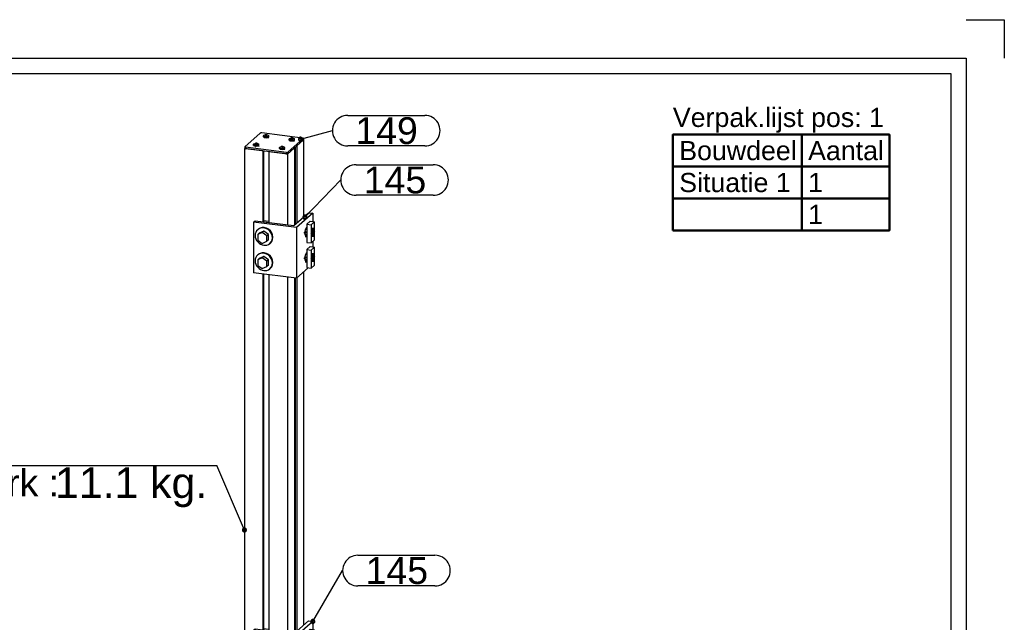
# Model space of a CAD drawing. Header units: millimetres. Extents: x -11 to 409, y -459 to -162.
# Tile 23 of 23: x 280 to 409, y -241 to -162. Entities that reach past the tile are written whole.
import ezdxf
from ezdxf.enums import TextEntityAlignment as Align

# ---------------------------------------------------------------- set-up
doc = ezdxf.new("R2010")
doc.units = ezdxf.units.MM
doc.linetypes.add('STRICHPUNKT2', pattern=[18.5, 10, -4, 0.5, -4])
doc.layers.get('0').update_dxf_attribs({"linetype": 'CONTINUOUS'})
for name, color, linetype in [('DIM49', 4, 'CONTINUOUS'), ('LE_RED', 1, 'CONTINUOUS'), ('TXT_ALL', 7, 'CONTINUOUS'), ('TXT_DIM49', 2, 'CONTINUOUS'), ('TXT_YELLOW', 2, 'CONTINUOUS')]:
    doc.layers.add(name, color=color, linetype=linetype)
doc.layers.add('LE_ALL', color=7, linetype='CONTINUOUS', lineweight=50)
doc.styles.add('ARIAL', font='arial.ttf')

# ---------------------------------------------------------------- blocks, each defined once
blk = doc.blocks.new('VERPAK-P1_00006', base_point=(365.25, -189.74))
at = {"layer": 'LE_ALL', "color": 8}
for p, q in [((382.08, -177.24), (382.08, -189.74)), ((365.25, -181.4), (393.53, -181.4)), ((365.25, -185.57), (393.53, -185.57))]:
    blk.add_line(p, q, dxfattribs=at)
blk.add_lwpolyline([(365.25, -189.74), (393.53, -189.74), (393.53, -177.24), (365.25, -177.24)], close=True, dxfattribs=at)
at = {"layer": 'TXT_YELLOW', "style": 'ARIAL'}
blk.add_text('Verpak.lijst pos: 1', height=2.5, dxfattribs=at).set_placement((365.25, -176.24))
for s, p in [('Bouwdeel', (366.08, -179.32)), ('Aantal', (382.91, -179.32)), ('Situatie 1', (366.08, -183.49)), ('1', (382.91, -183.49)), ('1', (382.91, -187.65))]:
    blk.add_text(s, height=2.5, dxfattribs=at).set_placement(p, align=Align.MIDDLE_LEFT)
blk = doc.blocks.new('DINA3_00002', base_point=(401.53, -452.24))
for p, q in [((403.53, -167.24), (403.53, -454.24)), ((-4.47, -169.24), (401.53, -169.24)), ((401.53, -169.24), (401.53, -452.24))]:
    blk.add_line(p, q)
for points in [[(403.53, -162.24), (408.53, -162.24), (408.53, -167.24)], [(-6.47, -454.24), (-6.47, -167.24), (403.53, -167.24)]]:
    blk.add_lwpolyline(points)
blk.add_blockref('VERPAK-P1_00006', (365.25, -189.74))
blk = doc.blocks.new('_ZBL0002_00001')
blk.add_blockref('DINA3_00002', (401.53, -452.24))
blk = doc.blocks.new('SHAPE_00983', base_point=(309.3, -258.18))
at = {"layer": 'DIM49', "color": 3}
for p, q in [((291.89, -248.66), (301.95, -248.66)), ((309.3, -258.18), (303.95, -250.66)), ((301.95, -252.66), (291.89, -252.66)), ((309.56, -258.14), (309.04, -258.14)), ((309.41, -257.94), (309.19, -257.94))]:
    blk.add_line(p, q, dxfattribs=at)
blk.add_lwpolyline([(309.5, -258.35), (309.54, -258.29), (309.56, -258.22), (309.56, -258.15), (309.54, -258.09), (309.51, -258.03), (309.47, -257.98), (309.41, -257.94), (309.34, -257.92), (309.27, -257.92), (309.21, -257.93), (309.15, -257.96), (309.1, -258.01), (309.06, -258.07), (309.04, -258.14), (309.04, -258.2), (309.05, -258.27), (309.08, -258.33), (309.13, -258.38), (309.19, -258.42), (309.25, -258.44), (309.32, -258.44), (309.39, -258.43), (309.45, -258.39), (309.5, -258.34), (309.09, -258.34)], dxfattribs=at)
for centre, start_param, end_param in [((291.89, -250.66), 1.570796, 4.712389), ((301.95, -250.66), 4.712389, 7.853982)]:
    blk.add_ellipse(centre, major_axis=(2, 0), ratio=1, start_param=start_param, end_param=end_param, dxfattribs=at)
at = {"layer": 'TXT_ALL', "style": 'ARIAL'}
blk.add_text('101', height=3.5, dxfattribs=at).set_placement((292.89, -250.66), align=Align.MIDDLE_LEFT)
blk = doc.blocks.new('Profiel 60x60_00033', base_point=(312.23, -312.94))
for p, q in [((316.12, -178.7), (316.12, -188.79)), ((317.03, -177.9), (317.03, -187.99)), ((309.3, -179.07), (309.3, -314.17)), ((311.71, -179.37), (311.71, -188.61)), ((311.78, -179.38), (311.78, -188.61)), ((312.5, -179.47), (312.5, -188.71)), ((314.91, -179.77), (314.91, -189.01)), ((315.82, -178.97), (315.82, -189.05)), ((315.93, -178.87), (315.93, -188.95)), ((311.71, -195.42), (311.71, -241.87)), ((311.78, -195.43), (311.78, -241.88)), ((317.03, -195.15), (317.03, -241.26)), ((312.5, -195.52), (312.5, -241.97)), ((314.91, -195.82), (314.91, -242.28)), ((315.82, -195.94), (315.82, -242.32)), ((315.93, -195.95), (315.93, -242.22)), ((316.12, -195.95), (316.12, -242.06)), ((311.71, -248.69), (311.71, -295.14)), ((311.78, -248.7), (311.78, -295.15)), ((312.5, -248.79), (312.5, -295.24)), ((314.91, -249.09), (314.91, -295.55)), ((315.82, -249.21), (315.82, -295.59)), ((315.93, -249.22), (315.93, -295.49)), ((316.12, -249.22), (316.12, -295.33)), ((317.03, -248.42), (317.03, -294.52)), ((311.71, -301.96), (311.71, -314.47)), ((311.78, -301.97), (311.78, -314.41)), ((312.5, -302.06), (312.5, -314.57)), ((317.03, -301.69), (317.03, -303.58)), ((314.91, -302.36), (314.91, -305.45)), ((315.82, -302.47), (315.82, -304.65)), ((315.93, -302.49), (315.93, -304.55)), ((316.12, -302.49), (316.12, -304.38)), ((311.71, -314.47), (309.3, -314.17)), ((311.78, -314.41), (311.71, -314.47)), ((312.5, -314.18), (311.78, -314.09)), ((313.14, -314.65), (312.5, -314.57))]:
    blk.add_line(p, q)
for points in [[(316.99, -177.9), (317.03, -177.9), (316.12, -178.7)], [(311.71, -179.37), (309.3, -179.07), (309.34, -179.03)], [(315.82, -178.97), (314.91, -179.77), (312.5, -179.47)]]:
    blk.add_lwpolyline(points)
for centre, start_param, end_param in [((312.49, -313.24), 3.141593, 5.520887), ((312.56, -313.17), 3.275624, 5.331132), ((312.49, -313.24), 2.333095, 3.141593)]:
    blk.add_ellipse(centre, major_axis=(0.265, -0.3), ratio=0.881917, start_param=start_param, end_param=end_param)
blk.add_blockref('SHAPE_00983', (309.3, -258.18))
blk = doc.blocks.new('Profiel 60x60_00032')
blk.add_blockref('Profiel 60x60_00033', (312.23, -312.94))
blk = doc.blocks.new('SHAPE_00995', base_point=(316.61, -177.84))
at = {"layer": 'DIM49', "color": 3}
for p, q in [((322.78, -174.72), (332.85, -174.72)), ((316.61, -177.84), (320.78, -176.72)), ((316.87, -177.81), (316.35, -177.81)), ((316.41, -178.01), (316.82, -178.01)), ((316.72, -177.61), (316.5, -177.61)), ((332.85, -178.72), (322.78, -178.72))]:
    blk.add_line(p, q, dxfattribs=at)
blk.add_lwpolyline([(316.38, -177.97), (316.43, -178.03), (316.48, -178.07), (316.54, -178.1), (316.61, -178.11), (316.68, -178.1), (316.74, -178.07), (316.8, -178.03), (316.84, -177.97), (316.87, -177.91), (316.88, -177.84), (316.87, -177.77), (316.84, -177.71), (316.8, -177.66), (316.74, -177.61), (316.68, -177.59), (316.61, -177.58), (316.54, -177.59), (316.48, -177.61), (316.43, -177.66), (316.38, -177.71), (316.36, -177.77), (316.35, -177.84), (316.36, -177.91)], close=True, dxfattribs=at)
for centre, start_param, end_param in [((322.78, -176.72), 1.570796, 4.712389), ((332.85, -176.72), 4.712389, 7.853982)]:
    blk.add_ellipse(centre, major_axis=(2, 0), ratio=1, start_param=start_param, end_param=end_param, dxfattribs=at)
at = {"layer": 'TXT_ALL', "style": 'ARIAL'}
blk.add_text('149', height=3.5, dxfattribs=at).set_placement((323.78, -176.72), align=Align.MIDDLE_LEFT)
blk = doc.blocks.new('1110 Cover 60 x 60_00104', base_point=(314.96, -179.54))
for p, q in [((309.35, -178.83), (311.37, -177.05)), ((316.89, -177.7), (311.56, -177.02)), ((309.34, -178.85), (309.34, -179.04)), ((314.77, -179.57), (309.44, -178.89)), ((309.44, -178.89), (309.44, -179.08)), ((314.77, -179.75), (309.44, -179.08)), ((314.77, -179.57), (314.77, -179.75)), ((314.96, -179.54), (314.96, -179.73))]:
    blk.add_line(p, q)
for points in [[(314.96, -179.54), (316.98, -177.76), (316.98, -177.95), (314.96, -179.73)], [(316.99, -177.74), (316.99, -177.93)]]:
    blk.add_lwpolyline(points)
for centre, start_param, end_param in [((311.51, -177.07), 1.209429, 2.780226), ((316.84, -177.74), 0, 1.209429), ((316.84, -177.74), 5.921818, 6.283185), ((316.84, -177.93), 5.921818, 6.283185), ((309.49, -178.85), 2.780226, 3.141593), ((309.49, -178.85), 3.141593, 4.351022), ((309.49, -179.04), 3.141593, 4.351022), ((314.82, -179.52), 4.351022, 5.921818), ((314.82, -179.71), 4.351022, 5.921818)]:
    blk.add_ellipse(centre, major_axis=(0.15, 0), ratio=0.333333, start_param=start_param, end_param=end_param)
blk.add_blockref('SHAPE_00995', (316.61, -177.84))
blk = doc.blocks.new('_00106', base_point=(315.36, -178.05))
at = {"layer": 'LE_ALL', "color": 1, "linetype": 'STRICHPUNKT2'}
for p, q in [((311.17, -178.68), (311.2, -178.69)), ((311.99, -177.63), (311.99, -177.64)), ((312.45, -177.56), (312.47, -177.57)), ((315.36, -178.05), (315.35, -178.06)), ((315.81, -177.99), (315.84, -177.99)), ((310.72, -178.75), (310.71, -178.76)), ((314.09, -179.18), (314.08, -179.18)), ((314.54, -179.11), (314.56, -179.11))]:
    blk.add_line(p, q, dxfattribs=at)
blk = doc.blocks.new('_00105')
blk.add_blockref('_00106', (315.36, -178.05))
blk = doc.blocks.new('1110 Cover 60 x 60_00103')
for name, p in [('1110 Cover 60 x 60_00104', (314.96, -179.54)), ('_00105', (0, 0))]:
    blk.add_blockref(name, p)
blk = doc.blocks.new('ISO 14585-ST3.5x9.5-A2-C_00109', base_point=(314.29, -178.8))
for p, q in [((313.86, -179.07), (313.86, -178.93)), ((314.06, -178.86), (314.06, -178.84)), ((314.11, -178.86), (314.11, -178.81)), ((314.14, -178.89), (314.14, -178.8)), ((314.24, -178.87), (314.24, -178.79)), ((314.29, -178.89), (314.29, -178.8)), ((314.32, -178.89), (314.32, -178.86)), ((314.33, -178.89), (314.33, -178.87)), ((314.35, -178.84), (314.35, -178.82)), ((314.56, -179.07), (314.56, -178.93))]:
    blk.add_line(p, q)
blk.add_lwpolyline([(313.91, -178.87, -0.133936), (314.21, -178.79, -0.133936), (314.52, -178.87)], format="xyb")
for points in [[(314.11, -178.81), (314.07, -178.84), (314.06, -178.84), (314.05, -178.85), (314.07, -178.86), (314.1, -178.85), (314.14, -178.89), (314.15, -178.9), (314.18, -178.89), (314.25, -178.87), (314.29, -178.88), (314.32, -178.89), (314.33, -178.87), (314.32, -178.86), (314.35, -178.84), (314.36, -178.84), (314.38, -178.84), (314.35, -178.82), (314.29, -178.8)], [(314.29, -178.8), (314.27, -178.79), (314.24, -178.79), (314.14, -178.8), (314.11, -178.8), (314.1, -178.81)]]:
    blk.add_lwpolyline(points)
for centre, start_param, end_param in [((314.21, -178.93), 2.626877, 3.141593), ((314.21, -178.93), 3.141593, 6.283185), ((314.21, -179.07), 3.141593, 6.283185), ((314.21, -178.93), 0, 0.514716)]:
    blk.add_ellipse(centre, major_axis=(0.35, 0), ratio=0.333333, start_param=start_param, end_param=end_param)
blk = doc.blocks.new('ISO 14585-ST3.5x9.5-A2-C_00108')
blk.add_blockref('ISO 14585-ST3.5x9.5-A2-C_00109', (314.29, -178.8))
blk = doc.blocks.new('ISO 14585-ST3.5x9.5-A2-C_00111', base_point=(315.56, -177.67))
for p, q in [((315.14, -177.95), (315.14, -177.81)), ((315.34, -177.74), (315.34, -177.72)), ((315.38, -177.73), (315.38, -177.69)), ((315.41, -177.77), (315.41, -177.67)), ((315.51, -177.75), (315.51, -177.67)), ((315.56, -177.76), (315.56, -177.68)), ((315.59, -177.77), (315.59, -177.74)), ((315.6, -177.76), (315.6, -177.75)), ((315.63, -177.72), (315.63, -177.7)), ((315.84, -177.95), (315.84, -177.81))]:
    blk.add_line(p, q)
blk.add_lwpolyline([(315.18, -177.75, -0.133936), (315.49, -177.67, -0.133936), (315.79, -177.75)], format="xyb")
for points in [[(315.38, -177.69), (315.35, -177.71), (315.34, -177.72), (315.32, -177.73), (315.34, -177.73), (315.37, -177.73), (315.41, -177.76), (315.43, -177.78), (315.46, -177.77), (315.52, -177.75), (315.56, -177.76), (315.59, -177.77), (315.6, -177.75), (315.59, -177.74), (315.62, -177.72), (315.63, -177.72), (315.65, -177.71), (315.63, -177.7), (315.56, -177.68)], [(315.56, -177.67), (315.54, -177.67), (315.51, -177.67), (315.41, -177.67), (315.38, -177.68), (315.37, -177.68)]]:
    blk.add_lwpolyline(points)
for centre, start_param, end_param in [((315.49, -177.81), 2.626877, 3.141593), ((315.49, -177.81), 3.141593, 6.283185), ((315.49, -177.95), 3.141593, 6.283185), ((315.49, -177.81), 0, 0.514716)]:
    blk.add_ellipse(centre, major_axis=(0.35, 0), ratio=0.333333, start_param=start_param, end_param=end_param)
blk = doc.blocks.new('ISO 14585-ST3.5x9.5-A2-C_00110')
blk.add_blockref('ISO 14585-ST3.5x9.5-A2-C_00111', (315.56, -177.67))
blk = doc.blocks.new('ISO 14585-ST3.5x9.5-A2-C_00113', base_point=(310.92, -178.37))
for p, q in [((310.49, -178.64), (310.49, -178.5)), ((310.7, -178.43), (310.7, -178.42)), ((310.74, -178.43), (310.74, -178.39)), ((310.77, -178.47), (310.77, -178.37)), ((310.87, -178.45), (310.87, -178.37)), ((310.92, -178.46), (310.92, -178.37)), ((310.95, -178.46), (310.95, -178.43)), ((310.96, -178.46), (310.96, -178.45)), ((310.99, -178.42), (310.99, -178.4)), ((311.19, -178.64), (311.19, -178.5))]:
    blk.add_line(p, q)
blk.add_lwpolyline([(310.54, -178.45, -0.133936), (310.84, -178.36, -0.133936), (311.15, -178.45)], format="xyb")
for points in [[(310.74, -178.39), (310.71, -178.41), (310.7, -178.42), (310.68, -178.43), (310.7, -178.43), (310.73, -178.43), (310.77, -178.46), (310.79, -178.47), (310.82, -178.47), (310.88, -178.45), (310.92, -178.46), (310.95, -178.46), (310.96, -178.45), (310.95, -178.43), (310.98, -178.42), (310.99, -178.42), (311.01, -178.41), (310.99, -178.4), (310.92, -178.37)], [(310.92, -178.37), (310.9, -178.37), (310.87, -178.37), (310.77, -178.37), (310.74, -178.38), (310.73, -178.38)]]:
    blk.add_lwpolyline(points)
for centre, start_param, end_param in [((310.84, -178.5), 2.626877, 3.141593), ((310.84, -178.5), 3.141593, 6.283185), ((310.84, -178.64), 3.141593, 6.283185), ((310.84, -178.5), 0, 0.514716)]:
    blk.add_ellipse(centre, major_axis=(0.35, 0), ratio=0.333333, start_param=start_param, end_param=end_param)
blk = doc.blocks.new('ISO 14585-ST3.5x9.5-A2-C_00112')
blk.add_blockref('ISO 14585-ST3.5x9.5-A2-C_00113', (310.92, -178.37))
blk = doc.blocks.new('ISO 14585-ST3.5x9.5-A2-C_00115', base_point=(312.19, -177.25))
for p, q in [((311.77, -177.52), (311.77, -177.38)), ((311.97, -177.31), (311.97, -177.29)), ((312.01, -177.31), (312.01, -177.27)), ((312.04, -177.35), (312.04, -177.25)), ((312.15, -177.33), (312.15, -177.25)), ((312.19, -177.34), (312.19, -177.25)), ((312.22, -177.34), (312.22, -177.31)), ((312.23, -177.34), (312.23, -177.33)), ((312.26, -177.29), (312.26, -177.28)), ((312.47, -177.52), (312.47, -177.38))]:
    blk.add_line(p, q)
blk.add_lwpolyline([(311.81, -177.32, -0.133936), (312.12, -177.24, -0.133936), (312.42, -177.32)], format="xyb")
for points in [[(312.01, -177.27), (311.98, -177.29), (311.97, -177.29), (311.95, -177.31), (311.98, -177.31), (312, -177.31), (312.04, -177.34), (312.06, -177.35), (312.09, -177.34), (312.16, -177.33), (312.19, -177.34), (312.22, -177.34), (312.23, -177.33), (312.22, -177.31), (312.26, -177.29), (312.27, -177.29), (312.28, -177.29), (312.26, -177.28), (312.19, -177.25)], [(312.19, -177.25), (312.18, -177.25), (312.15, -177.25), (312.04, -177.25), (312.01, -177.26), (312, -177.26)]]:
    blk.add_lwpolyline(points)
for centre, start_param, end_param in [((312.12, -177.38), 2.626877, 3.141593), ((312.12, -177.38), 3.141593, 6.283185), ((312.12, -177.38), 0, 0.514716), ((312.12, -177.52), 3.141593, 6.283185)]:
    blk.add_ellipse(centre, major_axis=(0.35, 0), ratio=0.333333, start_param=start_param, end_param=end_param)
blk = doc.blocks.new('ISO 14585-ST3.5x9.5-A2-C_00114')
blk.add_blockref('ISO 14585-ST3.5x9.5-A2-C_00115', (312.19, -177.25))
blk = doc.blocks.new('Montage kapje_00107')
for name in ['ISO 14585-ST3.5x9.5-A2-C_00114', 'ISO 14585-ST3.5x9.5-A2-C_00112', 'ISO 14585-ST3.5x9.5-A2-C_00110', 'ISO 14585-ST3.5x9.5-A2-C_00108']:
    blk.add_blockref(name, (0, 0))
blk = doc.blocks.new('Afdekkapje + montage_00102')
for name in ['1110 Cover 60 x 60_00103', 'Montage kapje_00107']:
    blk.add_blockref(name, (0, 0))
blk = doc.blocks.new('SHAPE_00987', base_point=(317.19, -188.02))
at = {"layer": 'DIM49', "color": 3}
for p, q in [((323.88, -181.16), (333.94, -181.16)), ((317.19, -188.02), (321.88, -183.16)), ((333.94, -185.16), (323.88, -185.16)), ((317.45, -187.98), (316.93, -187.98)), ((317.39, -188.18), (316.98, -188.18)), ((317.3, -187.78), (317.08, -187.78))]:
    blk.add_line(p, q, dxfattribs=at)
blk.add_lwpolyline([(317.06, -188.25), (317.12, -188.28), (317.19, -188.28), (317.26, -188.27), (317.32, -188.25), (317.38, -188.2), (317.42, -188.15), (317.44, -188.08), (317.45, -188.02), (317.44, -187.95), (317.41, -187.88), (317.37, -187.83), (317.31, -187.79), (317.25, -187.76), (317.18, -187.76), (317.11, -187.77), (317.05, -187.79), (317, -187.84), (316.96, -187.89), (316.93, -187.96), (316.92, -188.02), (316.93, -188.09), (316.96, -188.16), (317, -188.21)], close=True, dxfattribs=at)
for centre, start_param, end_param in [((323.88, -183.16), 1.570796, 4.712389), ((333.94, -183.16), 4.712389, 7.853982)]:
    blk.add_ellipse(centre, major_axis=(2, 0), ratio=1, start_param=start_param, end_param=end_param, dxfattribs=at)
at = {"layer": 'TXT_ALL', "style": 'ARIAL'}
blk.add_text('145', height=3.5, dxfattribs=at).set_placement((324.88, -183.16), align=Align.MIDDLE_LEFT)
blk = doc.blocks.new('Hoeklijn 60x60x6_00119', base_point=(317.44, -189.38))
for p, q in [((318.22, -187.5), (316.1, -189.37)), ((310.49, -188.67), (310.49, -195.27)), ((316.1, -189.37), (316.1, -195.97)), ((318.22, -191.18), (318.22, -191.88)), ((316.1, -195.97), (310.49, -195.27)), ((317.63, -194.62), (316.1, -195.97))]:
    blk.add_line(p, q)
blk.add_lwpolyline([(316.1, -189.37), (310.49, -188.67), (310.7, -188.48), (315.75, -189.11), (317.66, -187.43), (318.22, -187.5), (318.22, -188.58)])
for centre, start_param, end_param in [((317.37, -189.9), 3.141593, 6.283185), ((317.37, -189.9), 0, 0.739301), ((317.37, -193.2), 3.141593, 6.283185), ((317.37, -193.2), 0, 0.739301)]:
    blk.add_ellipse(centre, major_axis=(-0.066, -0.521), ratio=0.333333, start_param=start_param, end_param=end_param)
blk.add_blockref('SHAPE_00987', (317.19, -188.02))
blk = doc.blocks.new('_00121', base_point=(317.37, -193.59))
at = {"layer": 'LE_ALL', "color": 1, "linetype": 'STRICHPUNKT2'}
for p, q in [((317.37, -189.9), (317.1, -190.15)), ((317.37, -190.29), (317.37, -190.64)), ((317.37, -193.2), (317.1, -193.45)), ((317.37, -193.59), (317.37, -193.94))]:
    blk.add_line(p, q, dxfattribs=at)
blk = doc.blocks.new('_00120')
blk.add_blockref('_00121', (317.37, -193.59))
blk = doc.blocks.new('Hoeklijn 60x60x6_00118')
for name, p in [('Hoeklijn 60x60x6_00119', (317.44, -189.38)), ('_00120', (0, 0))]:
    blk.add_blockref(name, p)
blk = doc.blocks.new('1011-2 Moerblok M8 SMALL_00124', base_point=(318.18, -190.39))
for p, q in [((317.9, -188.54), (317.44, -188.94)), ((317.44, -188.94), (318, -189.01)), ((317.9, -188.54), (318.46, -188.61)), ((318.46, -188.61), (318, -189.01)), ((318, -189.01), (318, -191.37)), ((318.46, -190.97), (318.46, -188.61)), ((318, -191.37), (318.46, -190.97))]:
    blk.add_line(p, q)
blk.add_lwpolyline([(317.44, -188.94), (317.44, -191.3), (318, -191.37)])
at = {"layer": 'LE_RED'}
for start_param, end_param in [(5.336778, 6.283185), (0, 1.932163), (3.141593, 3.765982), (1.932163, 3.141593)]:
    blk.add_ellipse((318.23, -189.99), major_axis=(-0.05, -0.397), ratio=0.333333, start_param=start_param, end_param=end_param, dxfattribs=at)
blk = doc.blocks.new('DIN 13-M8_00126', base_point=(318.28, -189.65))
for start_param, end_param in [(3.141593, 6.283185), (0, 3.141593)]:
    blk.add_ellipse((318.23, -189.99), major_axis=(-0.043, -0.337), ratio=0.333333, start_param=start_param, end_param=end_param)
at = {"layer": 'LE_RED'}
for start_param, end_param in [(5.336778, 6.283185), (0, 1.932163), (3.141593, 3.765982), (1.932163, 3.141593)]:
    blk.add_ellipse((318.23, -189.99), major_axis=(-0.05, -0.397), ratio=0.333333, start_param=start_param, end_param=end_param, dxfattribs=at)
blk = doc.blocks.new('DIN 13-M8_00125')
blk.add_blockref('DIN 13-M8_00126', (318.28, -189.65))
blk = doc.blocks.new('_00128', base_point=(318.42, -190.01))
at = {"layer": 'LE_ALL', "color": 1, "linetype": 'STRICHPUNKT2'}
for p, q in [((318.23, -189.99), (318.02, -190.18)), ((318.42, -190.01), (318.18, -189.98)), ((318.23, -189.99), (318.23, -189.42)), ((318.23, -189.99), (318.45, -189.8)), ((318.23, -189.99), (318.23, -190.56))]:
    blk.add_line(p, q, dxfattribs=at)
blk = doc.blocks.new('_00127')
blk.add_blockref('_00128', (318.42, -190.01))
blk = doc.blocks.new('1011-2 Moerblok M8 SMALL_00123')
for name, p in [('1011-2 Moerblok M8 SMALL_00124', (318.18, -190.39)), ('_00127', (0, 0)), ('DIN 13-M8_00125', (0, 0))]:
    blk.add_blockref(name, p)
blk = doc.blocks.new('Zeskant tapbout-M8x16 (DIN 933)_00130', base_point=(318.25, -189.66))
blk.add_ellipse((318.18, -189.98), major_axis=(-0.043, -0.337), ratio=0.333333, start_param=0.252233, end_param=2.889359)
blk = doc.blocks.new('GEWINDE_00132', base_point=(317.32, -189.47))
for p, q in [((317.21, -190.26), (317.44, -190.29)), ((317.32, -189.47), (317.44, -189.49))]:
    blk.add_line(p, q)
at = {"layer": 'LE_RED'}
for p, q in [((317.2, -190.2), (317.44, -190.23)), ((317.29, -189.53), (317.44, -189.55))]:
    blk.add_line(p, q, dxfattribs=at)
blk = doc.blocks.new('GEWINDE_00131')
blk.add_blockref('GEWINDE_00132', (317.32, -189.47))
blk = doc.blocks.new('Zeskant tapbout-M8x16 (DIN 933)_00129')
for name, p in [('GEWINDE_00131', (0, 0)), ('Zeskant tapbout-M8x16 (DIN 933)_00130', (318.25, -189.66))]:
    blk.add_blockref(name, p)
blk = doc.blocks.new('Montage scherm_00122')
for name in ['1011-2 Moerblok M8 SMALL_00123', 'Zeskant tapbout-M8x16 (DIN 933)_00129']:
    blk.add_blockref(name, (0, 0))
blk = doc.blocks.new('1011-2 Moerblok M8 SMALL_00135', base_point=(318.18, -193.69))
for p, q in [((317.9, -191.84), (317.44, -192.24)), ((317.44, -192.24), (318, -192.31)), ((317.9, -191.84), (318.46, -191.91)), ((318.46, -191.91), (318, -192.31)), ((318, -192.31), (318, -194.67)), ((318.46, -194.27), (318.46, -191.91)), ((318, -194.67), (318.46, -194.27))]:
    blk.add_line(p, q)
blk.add_lwpolyline([(317.44, -192.24), (317.44, -194.6), (318, -194.67)])
at = {"layer": 'LE_RED'}
for start_param, end_param in [(5.336778, 6.283185), (0, 1.932163), (3.141593, 3.765982), (1.932163, 3.141593)]:
    blk.add_ellipse((318.23, -193.29), major_axis=(-0.05, -0.397), ratio=0.333333, start_param=start_param, end_param=end_param, dxfattribs=at)
blk = doc.blocks.new('DIN 13-M8_00137', base_point=(318.28, -192.95))
for start_param, end_param in [(3.141593, 6.283185), (0, 3.141593)]:
    blk.add_ellipse((318.23, -193.29), major_axis=(-0.043, -0.337), ratio=0.333333, start_param=start_param, end_param=end_param)
at = {"layer": 'LE_RED'}
for start_param, end_param in [(5.336778, 6.283185), (0, 1.932163), (3.141593, 3.765982), (1.932163, 3.141593)]:
    blk.add_ellipse((318.23, -193.29), major_axis=(-0.05, -0.397), ratio=0.333333, start_param=start_param, end_param=end_param, dxfattribs=at)
blk = doc.blocks.new('DIN 13-M8_00136')
blk.add_blockref('DIN 13-M8_00137', (318.28, -192.95))
blk = doc.blocks.new('_00139', base_point=(318.42, -193.31))
at = {"layer": 'LE_ALL', "color": 1, "linetype": 'STRICHPUNKT2'}
for p, q in [((318.23, -193.29), (318.23, -192.72)), ((318.23, -193.29), (318.02, -193.48)), ((318.42, -193.31), (318.18, -193.28)), ((318.23, -193.29), (318.45, -193.1)), ((318.23, -193.29), (318.23, -193.86))]:
    blk.add_line(p, q, dxfattribs=at)
blk = doc.blocks.new('_00138')
blk.add_blockref('_00139', (318.42, -193.31))
blk = doc.blocks.new('1011-2 Moerblok M8 SMALL_00134')
for name, p in [('1011-2 Moerblok M8 SMALL_00135', (318.18, -193.69)), ('_00138', (0, 0)), ('DIN 13-M8_00136', (0, 0))]:
    blk.add_blockref(name, p)
blk = doc.blocks.new('Zeskant tapbout-M8x16 (DIN 933)_00141', base_point=(318.25, -192.96))
blk.add_ellipse((318.18, -193.28), major_axis=(-0.043, -0.337), ratio=0.333333, start_param=0.252233, end_param=2.889359)
blk = doc.blocks.new('GEWINDE_00143', base_point=(317.32, -192.77))
for p, q in [((317.32, -192.77), (317.44, -192.79)), ((317.21, -193.56), (317.44, -193.59))]:
    blk.add_line(p, q)
at = {"layer": 'LE_RED'}
for p, q in [((317.29, -192.83), (317.44, -192.85)), ((317.2, -193.5), (317.44, -193.53))]:
    blk.add_line(p, q, dxfattribs=at)
blk = doc.blocks.new('GEWINDE_00142')
blk.add_blockref('GEWINDE_00143', (317.32, -192.77))
blk = doc.blocks.new('Zeskant tapbout-M8x16 (DIN 933)_00140')
for name, p in [('GEWINDE_00142', (0, 0)), ('Zeskant tapbout-M8x16 (DIN 933)_00141', (318.25, -192.96))]:
    blk.add_blockref(name, p)
blk = doc.blocks.new('Montage scherm_00133')
for name in ['Zeskant tapbout-M8x16 (DIN 933)_00140', '1011-2 Moerblok M8 SMALL_00134']:
    blk.add_blockref(name, (0, 0))
blk = doc.blocks.new('Carrosseriering M8 (ISO 7093 _ DIN 9021)_00146', base_point=(312.69, -194.69))
for p, q in [((311.03, -192.95), (311.1, -192.89)), ((312.62, -194.75), (312.69, -194.69))]:
    blk.add_line(p, q)
for centre, start_param, end_param in [((311.82, -193.85), 0, 3.141593), ((311.89, -193.79), 6.283185, 9.424778), ((311.82, -193.85), 3.141593, 6.283185)]:
    blk.add_ellipse(centre, major_axis=(0.794, -0.9), ratio=0.881917, start_param=start_param, end_param=end_param)
blk = doc.blocks.new('Carrosseriering M8 (ISO 7093 _ DIN 9021)_00145')
blk.add_blockref('Carrosseriering M8 (ISO 7093 _ DIN 9021)_00146', (312.69, -194.69))
blk = doc.blocks.new('Zeskant tapbout-M8x18 (DIN 933)_00148', base_point=(311.21, -193.42))
for p, q in [((311.63, -193.31), (311.03, -193.59)), ((311.21, -193.42), (311.03, -193.59)), ((311.03, -193.59), (311.03, -194.3)), ((311.82, -193.15), (311.21, -193.42)), ((311.82, -193.15), (311.63, -193.31)), ((312.24, -193.74), (311.63, -193.31)), ((312.43, -193.58), (311.82, -193.15)), ((312.43, -193.58), (312.24, -193.74)), ((312.24, -194.45), (312.24, -193.74)), ((312.43, -194.28), (312.43, -193.58)), ((311.03, -194.3), (311.63, -194.73)), ((311.63, -194.73), (312.24, -194.45)), ((312.43, -194.28), (312.24, -194.45))]:
    blk.add_line(p, q)
blk = doc.blocks.new('Zeskant tapbout-M8x18 (DIN 933)_00147')
blk.add_blockref('Zeskant tapbout-M8x18 (DIN 933)_00148', (311.21, -193.42))
blk = doc.blocks.new('Montage baluster_00144')
for name in ['Carrosseriering M8 (ISO 7093 _ DIN 9021)_00145', 'Zeskant tapbout-M8x18 (DIN 933)_00147']:
    blk.add_blockref(name, (0, 0))
blk = doc.blocks.new('1011 Moerblok M8_00151', base_point=(312.5, -188.58))
blk.add_line((312.5, -188.58), (311.78, -188.49))
blk = doc.blocks.new('1011 Moerblok M8_00150')
blk.add_blockref('1011 Moerblok M8_00151', (312.5, -188.58))
blk = doc.blocks.new('Carrosseriering M8 (ISO 7093 _ DIN 9021)_00153', base_point=(312.69, -191.39))
for p, q in [((311.03, -189.65), (311.1, -189.59)), ((312.62, -191.45), (312.69, -191.39))]:
    blk.add_line(p, q)
for centre, start_param, end_param in [((311.82, -190.55), 3.141593, 6.283185), ((311.82, -190.55), 0, 3.141593), ((311.89, -190.49), 6.283185, 9.424778)]:
    blk.add_ellipse(centre, major_axis=(0.794, -0.9), ratio=0.881917, start_param=start_param, end_param=end_param)
blk = doc.blocks.new('Carrosseriering M8 (ISO 7093 _ DIN 9021)_00152')
blk.add_blockref('Carrosseriering M8 (ISO 7093 _ DIN 9021)_00153', (312.69, -191.39))
blk = doc.blocks.new('Zeskant tapbout-M8x18 (DIN 933)_00155', base_point=(311.21, -190.12))
for p, q in [((311.63, -190.01), (311.03, -190.29)), ((311.21, -190.12), (311.03, -190.29)), ((311.03, -190.29), (311.03, -191)), ((311.82, -189.85), (311.21, -190.12)), ((311.82, -189.85), (311.63, -190.01)), ((312.24, -190.44), (311.63, -190.01)), ((312.43, -190.28), (311.82, -189.85)), ((312.43, -190.28), (312.24, -190.44)), ((312.43, -190.99), (312.43, -190.28)), ((311.03, -191), (311.63, -191.43)), ((311.63, -191.43), (312.24, -191.15)), ((312.24, -191.15), (312.24, -190.44)), ((312.43, -190.99), (312.24, -191.15))]:
    blk.add_line(p, q)
blk = doc.blocks.new('Zeskant tapbout-M8x18 (DIN 933)_00154')
blk.add_blockref('Zeskant tapbout-M8x18 (DIN 933)_00155', (311.21, -190.12))
blk = doc.blocks.new('Montage baluster_00149')
for name in ['1011 Moerblok M8_00150', 'Carrosseriering M8 (ISO 7093 _ DIN 9021)_00152', 'Zeskant tapbout-M8x18 (DIN 933)_00154']:
    blk.add_blockref(name, (0, 0))
blk = doc.blocks.new('Bevestigingshoeklijn_00117')
for name in ['Hoeklijn 60x60x6_00118', 'Montage baluster_00149', 'Montage scherm_00122', 'Montage baluster_00144', 'Montage scherm_00133']:
    blk.add_blockref(name, (0, 0))
blk = doc.blocks.new('SHAPE_00993', base_point=(318.22, -240.8))
at = {"layer": 'DIM49', "color": 3}
for p, q in [((324.12, -232.14), (334.18, -232.14)), ((318.22, -240.8), (322.12, -234.14)), ((334.18, -236.14), (324.12, -236.14)), ((318.47, -240.76), (317.96, -240.76)), ((318.42, -240.96), (318.01, -240.96)), ((318.33, -240.56), (318.11, -240.56))]:
    blk.add_line(p, q, dxfattribs=at)
blk.add_lwpolyline([(318.15, -241.05), (318.21, -241.06), (318.28, -241.05), (318.35, -241.02), (318.4, -240.98), (318.44, -240.93), (318.47, -240.87), (318.48, -240.8), (318.47, -240.73), (318.44, -240.67), (318.4, -240.61), (318.35, -240.57), (318.29, -240.54), (318.22, -240.53), (318.15, -240.54), (318.09, -240.57), (318.03, -240.61), (317.99, -240.66), (317.96, -240.73), (317.95, -240.79), (317.96, -240.86), (317.99, -240.93), (318.03, -240.98), (318.08, -241.02)], close=True, dxfattribs=at)
for centre, start_param, end_param in [((324.12, -234.14), 1.570796, 4.712389), ((334.18, -234.14), 4.712389, 7.853982)]:
    blk.add_ellipse(centre, major_axis=(2, 0), ratio=1, start_param=start_param, end_param=end_param, dxfattribs=at)
at = {"layer": 'TXT_ALL', "style": 'ARIAL'}
blk.add_text('145', height=3.5, dxfattribs=at).set_placement((325.12, -234.14), align=Align.MIDDLE_LEFT)
blk = doc.blocks.new('Hoeklijn 60x60x6_00158', base_point=(317.44, -242.65))
for p, q in [((318.22, -240.77), (316.1, -242.64)), ((310.49, -241.93), (310.49, -248.53)), ((316.1, -242.64), (316.1, -249.24)), ((318.22, -244.45), (318.22, -245.15)), ((317.63, -247.89), (316.1, -249.24)), ((316.1, -249.24), (310.49, -248.53))]:
    blk.add_line(p, q)
blk.add_lwpolyline([(316.1, -242.64), (310.49, -241.93), (310.7, -241.75), (315.75, -242.38), (317.66, -240.7), (318.22, -240.77), (318.22, -241.85)])
for centre, start_param, end_param in [((317.37, -243.17), 3.141593, 6.283185), ((317.37, -243.17), 0, 0.739301), ((317.37, -246.47), 3.141593, 6.283185), ((317.37, -246.47), 0, 0.739301)]:
    blk.add_ellipse(centre, major_axis=(-0.066, -0.521), ratio=0.333333, start_param=start_param, end_param=end_param)
blk.add_blockref('SHAPE_00993', (318.22, -240.8))
blk = doc.blocks.new('_00160', base_point=(317.37, -246.85))
at = {"layer": 'LE_ALL', "color": 1, "linetype": 'STRICHPUNKT2'}
for p, q in [((317.37, -243.17), (317.1, -243.41)), ((317.37, -243.55), (317.37, -243.91)), ((317.37, -246.47), (317.1, -246.71)), ((317.37, -246.85), (317.37, -247.21))]:
    blk.add_line(p, q, dxfattribs=at)
blk = doc.blocks.new('_00159')
blk.add_blockref('_00160', (317.37, -246.85))
blk = doc.blocks.new('Hoeklijn 60x60x6_00157')
for name, p in [('Hoeklijn 60x60x6_00158', (317.44, -242.65)), ('_00159', (0, 0))]:
    blk.add_blockref(name, p)
blk = doc.blocks.new('1011-2 Moerblok M8 SMALL_00163', base_point=(318.18, -243.66))
for p, q in [((317.9, -241.81), (317.44, -242.21)), ((317.44, -242.21), (318, -242.28)), ((317.9, -241.81), (318.46, -241.88)), ((318.46, -241.88), (318, -242.28)), ((318, -242.28), (318, -244.64)), ((318.46, -244.24), (318.46, -241.88)), ((318, -244.64), (318.46, -244.24))]:
    blk.add_line(p, q)
blk.add_lwpolyline([(317.44, -242.21), (317.44, -244.57), (318, -244.64)])
at = {"layer": 'LE_RED'}
for start_param, end_param in [(3.141593, 3.765982), (1.932163, 3.141593), (5.336778, 6.283185), (6.283185, 8.215349)]:
    blk.add_ellipse((318.23, -243.26), major_axis=(-0.05, -0.397), ratio=0.333333, start_param=start_param, end_param=end_param, dxfattribs=at)
blk = doc.blocks.new('DIN 13-M8_00165', base_point=(318.28, -242.92))
for start_param, end_param in [(3.141593, 6.283185), (0, 3.141593)]:
    blk.add_ellipse((318.23, -243.26), major_axis=(-0.043, -0.337), ratio=0.333333, start_param=start_param, end_param=end_param)
at = {"layer": 'LE_RED'}
for start_param, end_param in [(3.141593, 3.765982), (1.932163, 3.141593), (5.336778, 6.283185), (6.283185, 8.215349)]:
    blk.add_ellipse((318.23, -243.26), major_axis=(-0.05, -0.397), ratio=0.333333, start_param=start_param, end_param=end_param, dxfattribs=at)
blk = doc.blocks.new('DIN 13-M8_00164')
blk.add_blockref('DIN 13-M8_00165', (318.28, -242.92))
blk = doc.blocks.new('_00167', base_point=(318.42, -243.28))
at = {"layer": 'LE_ALL', "color": 1, "linetype": 'STRICHPUNKT2'}
for p, q in [((318.23, -243.26), (318.23, -242.69)), ((318.23, -243.26), (318.02, -243.45)), ((318.42, -243.28), (318.18, -243.25)), ((318.23, -243.26), (318.45, -243.07)), ((318.23, -243.26), (318.23, -243.83))]:
    blk.add_line(p, q, dxfattribs=at)
blk = doc.blocks.new('_00166')
blk.add_blockref('_00167', (318.42, -243.28))
blk = doc.blocks.new('1011-2 Moerblok M8 SMALL_00162')
for name, p in [('1011-2 Moerblok M8 SMALL_00163', (318.18, -243.66)), ('_00166', (0, 0)), ('DIN 13-M8_00164', (0, 0))]:
    blk.add_blockref(name, p)
blk = doc.blocks.new('Zeskant tapbout-M8x16 (DIN 933)_00169', base_point=(318.25, -242.93))
blk.add_ellipse((318.18, -243.25), major_axis=(-0.043, -0.337), ratio=0.333333, start_param=0.252233, end_param=2.889359)
blk = doc.blocks.new('GEWINDE_00171', base_point=(317.32, -242.74))
for p, q in [((317.32, -242.74), (317.44, -242.76)), ((317.21, -243.53), (317.44, -243.56))]:
    blk.add_line(p, q)
at = {"layer": 'LE_RED'}
for p, q in [((317.29, -242.8), (317.44, -242.82)), ((317.2, -243.47), (317.44, -243.5))]:
    blk.add_line(p, q, dxfattribs=at)
blk = doc.blocks.new('GEWINDE_00170')
blk.add_blockref('GEWINDE_00171', (317.32, -242.74))
blk = doc.blocks.new('Zeskant tapbout-M8x16 (DIN 933)_00168')
for name, p in [('GEWINDE_00170', (0, 0)), ('Zeskant tapbout-M8x16 (DIN 933)_00169', (318.25, -242.93))]:
    blk.add_blockref(name, p)
blk = doc.blocks.new('Montage scherm_00161')
for name in ['Zeskant tapbout-M8x16 (DIN 933)_00168', '1011-2 Moerblok M8 SMALL_00162']:
    blk.add_blockref(name, (0, 0))
blk = doc.blocks.new('1011-2 Moerblok M8 SMALL_00174', base_point=(318.18, -246.96))
for p, q in [((317.9, -245.11), (317.44, -245.51)), ((317.44, -245.51), (318, -245.58)), ((317.9, -245.11), (318.46, -245.18)), ((318.46, -245.18), (318, -245.58)), ((318, -245.58), (318, -247.94)), ((318.46, -247.54), (318.46, -245.18)), ((318, -247.94), (318.46, -247.54))]:
    blk.add_line(p, q)
blk.add_lwpolyline([(317.44, -245.51), (317.44, -247.87), (318, -247.94)])
at = {"layer": 'LE_RED'}
for start_param, end_param in [(5.336778, 6.283185), (0, 1.932163), (3.141593, 3.765982), (1.932163, 3.141593)]:
    blk.add_ellipse((318.23, -246.56), major_axis=(-0.05, -0.397), ratio=0.333333, start_param=start_param, end_param=end_param, dxfattribs=at)
blk = doc.blocks.new('DIN 13-M8_00176', base_point=(318.28, -246.22))
for start_param, end_param in [(3.141593, 6.283185), (0, 3.141593)]:
    blk.add_ellipse((318.23, -246.56), major_axis=(-0.043, -0.337), ratio=0.333333, start_param=start_param, end_param=end_param)
at = {"layer": 'LE_RED'}
for start_param, end_param in [(5.336778, 6.283185), (0, 1.932163), (3.141593, 3.765982), (1.932163, 3.141593)]:
    blk.add_ellipse((318.23, -246.56), major_axis=(-0.05, -0.397), ratio=0.333333, start_param=start_param, end_param=end_param, dxfattribs=at)
blk = doc.blocks.new('DIN 13-M8_00175')
blk.add_blockref('DIN 13-M8_00176', (318.28, -246.22))
blk = doc.blocks.new('_00178', base_point=(318.42, -246.58))
at = {"layer": 'LE_ALL', "color": 1, "linetype": 'STRICHPUNKT2'}
for p, q in [((318.23, -246.56), (318.02, -246.75)), ((318.42, -246.58), (318.18, -246.55)), ((318.23, -246.56), (318.23, -245.99)), ((318.23, -246.56), (318.45, -246.37)), ((318.23, -246.56), (318.23, -247.12))]:
    blk.add_line(p, q, dxfattribs=at)
blk = doc.blocks.new('_00177')
blk.add_blockref('_00178', (318.42, -246.58))
blk = doc.blocks.new('1011-2 Moerblok M8 SMALL_00173')
for name, p in [('1011-2 Moerblok M8 SMALL_00174', (318.18, -246.96)), ('_00177', (0, 0)), ('DIN 13-M8_00175', (0, 0))]:
    blk.add_blockref(name, p)
blk = doc.blocks.new('Zeskant tapbout-M8x16 (DIN 933)_00180', base_point=(318.25, -246.23))
blk.add_ellipse((318.18, -246.55), major_axis=(-0.043, -0.337), ratio=0.333333, start_param=0.252233, end_param=2.889359)
blk = doc.blocks.new('GEWINDE_00182', base_point=(317.32, -246.04))
for p, q in [((317.21, -246.83), (317.44, -246.86)), ((317.32, -246.04), (317.44, -246.06))]:
    blk.add_line(p, q)
at = {"layer": 'LE_RED'}
for p, q in [((317.2, -246.77), (317.44, -246.8)), ((317.29, -246.1), (317.44, -246.12))]:
    blk.add_line(p, q, dxfattribs=at)
blk = doc.blocks.new('GEWINDE_00181')
blk.add_blockref('GEWINDE_00182', (317.32, -246.04))
blk = doc.blocks.new('Zeskant tapbout-M8x16 (DIN 933)_00179')
for name, p in [('GEWINDE_00181', (0, 0)), ('Zeskant tapbout-M8x16 (DIN 933)_00180', (318.25, -246.23))]:
    blk.add_blockref(name, p)
blk = doc.blocks.new('Montage scherm_00172')
for name in ['1011-2 Moerblok M8 SMALL_00173', 'Zeskant tapbout-M8x16 (DIN 933)_00179']:
    blk.add_blockref(name, (0, 0))
blk = doc.blocks.new('Carrosseriering M8 (ISO 7093 _ DIN 9021)_00185', base_point=(312.69, -247.96))
for p, q in [((311.03, -246.22), (311.1, -246.16)), ((312.62, -248.02), (312.69, -247.96))]:
    blk.add_line(p, q)
for centre, start_param, end_param in [((311.82, -247.12), 3.141593, 6.283185), ((311.82, -247.12), 0, 3.141593), ((311.89, -247.06), 6.283185, 9.424778)]:
    blk.add_ellipse(centre, major_axis=(0.794, -0.9), ratio=0.881917, start_param=start_param, end_param=end_param)
blk = doc.blocks.new('Carrosseriering M8 (ISO 7093 _ DIN 9021)_00184')
blk.add_blockref('Carrosseriering M8 (ISO 7093 _ DIN 9021)_00185', (312.69, -247.96))
blk = doc.blocks.new('Zeskant tapbout-M8x18 (DIN 933)_00187', base_point=(311.21, -246.69))
for p, q in [((311.63, -246.58), (311.03, -246.86)), ((311.21, -246.69), (311.03, -246.86)), ((311.03, -246.86), (311.03, -247.57)), ((311.82, -246.42), (311.21, -246.69)), ((311.82, -246.42), (311.63, -246.58)), ((312.24, -247.01), (311.63, -246.58)), ((312.43, -246.85), (311.82, -246.42)), ((312.43, -246.85), (312.24, -247.01)), ((312.43, -247.55), (312.43, -246.85)), ((311.03, -247.57), (311.63, -248)), ((311.63, -248), (312.24, -247.72)), ((312.24, -247.72), (312.24, -247.01)), ((312.43, -247.55), (312.24, -247.72))]:
    blk.add_line(p, q)
blk = doc.blocks.new('Zeskant tapbout-M8x18 (DIN 933)_00186')
blk.add_blockref('Zeskant tapbout-M8x18 (DIN 933)_00187', (311.21, -246.69))
blk = doc.blocks.new('Montage baluster_00183')
for name in ['Carrosseriering M8 (ISO 7093 _ DIN 9021)_00184', 'Zeskant tapbout-M8x18 (DIN 933)_00186']:
    blk.add_blockref(name, (0, 0))
blk = doc.blocks.new('1011 Moerblok M8_00190', base_point=(312.5, -241.85))
blk.add_line((312.5, -241.85), (311.78, -241.76))
blk = doc.blocks.new('1011 Moerblok M8_00189')
blk.add_blockref('1011 Moerblok M8_00190', (312.5, -241.85))
blk = doc.blocks.new('Carrosseriering M8 (ISO 7093 _ DIN 9021)_00192', base_point=(312.69, -244.66))
for p, q in [((311.03, -242.92), (311.1, -242.86)), ((312.62, -244.72), (312.69, -244.66))]:
    blk.add_line(p, q)
for centre, start_param, end_param in [((311.82, -243.82), 3.141593, 6.283185), ((311.82, -243.82), 0, 3.141593), ((311.89, -243.76), 6.283185, 9.424778)]:
    blk.add_ellipse(centre, major_axis=(0.794, -0.9), ratio=0.881917, start_param=start_param, end_param=end_param)
blk = doc.blocks.new('Carrosseriering M8 (ISO 7093 _ DIN 9021)_00191')
blk.add_blockref('Carrosseriering M8 (ISO 7093 _ DIN 9021)_00192', (312.69, -244.66))
blk = doc.blocks.new('Zeskant tapbout-M8x18 (DIN 933)_00194', base_point=(311.21, -243.39))
for p, q in [((311.63, -243.28), (311.03, -243.56)), ((311.21, -243.39), (311.03, -243.56)), ((311.03, -243.56), (311.03, -244.27)), ((311.03, -244.27), (311.63, -244.7)), ((311.82, -243.12), (311.21, -243.39)), ((311.82, -243.12), (311.63, -243.28)), ((312.24, -243.71), (311.63, -243.28)), ((312.43, -243.55), (311.82, -243.12)), ((312.43, -243.55), (312.24, -243.71)), ((312.24, -244.42), (312.24, -243.71)), ((312.43, -244.25), (312.24, -244.42)), ((312.43, -244.25), (312.43, -243.55)), ((311.63, -244.7), (312.24, -244.42))]:
    blk.add_line(p, q)
blk = doc.blocks.new('Zeskant tapbout-M8x18 (DIN 933)_00193')
blk.add_blockref('Zeskant tapbout-M8x18 (DIN 933)_00194', (311.21, -243.39))
blk = doc.blocks.new('Montage baluster_00188')
for name in ['Carrosseriering M8 (ISO 7093 _ DIN 9021)_00191', '1011 Moerblok M8_00189', 'Zeskant tapbout-M8x18 (DIN 933)_00193']:
    blk.add_blockref(name, (0, 0))
blk = doc.blocks.new('Bevestigingshoeklijn_00156')
for name in ['Hoeklijn 60x60x6_00157', 'Montage baluster_00188', 'Montage scherm_00161', 'Montage scherm_00172', 'Montage baluster_00183']:
    blk.add_blockref(name, (0, 0))
blk = doc.blocks.new('Losse delen_00116')
for name in ['Bevestigingshoeklijn_00117', 'Bevestigingshoeklijn_00156']:
    blk.add_blockref(name, (0, 0))
blk = doc.blocks.new('Eind koker_00031')
for name in ['Afdekkapje + montage_00102', 'Profiel 60x60_00032', 'Losse delen_00116']:
    blk.add_blockref(name, (0, 0))
blk = doc.blocks.new('_A3D0003_00030')
blk.add_blockref('Eind koker_00031', (0, 0))
blk = doc.blocks.new('_ANS0003_00029')
blk.add_blockref('_A3D0003_00030', (0, 0))
blk = doc.blocks.new('SHAPE_00997', base_point=(309.3, -228.85))
at = {"layer": 'DIM49', "color": 3}
for p, q in [((271.5, -215.93), (276.57, -215.93)), ((237.13, -220.43), (305.71, -220.43)), ((276.57, -220.43), (271.5, -220.43)), ((309.3, -228.85), (305.71, -220.43)), ((309.56, -228.81), (309.04, -228.81)), ((309.41, -228.61), (309.19, -228.61)), ((309.51, -229.01), (309.09, -229.01))]:
    blk.add_line(p, q, dxfattribs=at)
blk.add_lwpolyline([(309.46, -229.05), (309.51, -229), (309.54, -228.94), (309.56, -228.88), (309.56, -228.81), (309.54, -228.74), (309.51, -228.68), (309.46, -228.64), (309.4, -228.6), (309.33, -228.58), (309.26, -228.59), (309.19, -228.6), (309.14, -228.64), (309.09, -228.69), (309.05, -228.75), (309.04, -228.81), (309.04, -228.88), (309.06, -228.95), (309.09, -229.01), (309.14, -229.06), (309.2, -229.09), (309.27, -229.11), (309.34, -229.11), (309.4, -229.09)], close=True, dxfattribs=at)
for centre, start_param, end_param in [((271.5, -218.18), 3.141593, 6.283185), ((276.57, -218.18), 0, 3.141593)]:
    blk.add_ellipse(centre, major_axis=(0, -2.25), ratio=1, start_param=start_param, end_param=end_param, dxfattribs=at)
at = {"layer": 'TXT_ALL', "color": 1, "style": 'ARIAL'}
for s, height, p in [('1 x Eind koker', 3.5, (238.63, -218.18)), ('1', 4, (272.5, -218.18))]:
    blk.add_text(s, height=height, dxfattribs=at).set_placement(p, align=Align.MIDDLE_LEFT)
at = {"layer": 'TXT_ALL', "style": 'ARIAL'}
blk.add_text('11.1 kg.', height=4, dxfattribs=at).set_placement((284.56, -222.68), align=Align.MIDDLE_LEFT)
at = {"layer": 'TXT_DIM49', "style": 'ARIAL'}
blk.add_text('Totaal gewicht merk :', height=3.5, dxfattribs=at).set_placement((238.63, -222.68), align=Align.MIDDLE_LEFT)
blk = doc.blocks.new('PART_1480_00996')
blk.add_blockref('SHAPE_00997', (309.3, -228.85))
blk = doc.blocks.new('VIEW_3_00981')
blk.add_blockref('PART_1480_00996', (0, 0))
blk = doc.blocks.new('DVI_FIGURE_00980')
blk.add_blockref('VIEW_3_00981', (0, 0))

msp = doc.modelspace()

# ---------------------------------------------------------------- block references
for name in ['_ZBL0002_00001', '_ANS0003_00029', 'DVI_FIGURE_00980']:
    msp.add_blockref(name, (0, 0))

doc.saveas('drawing.dxf')
